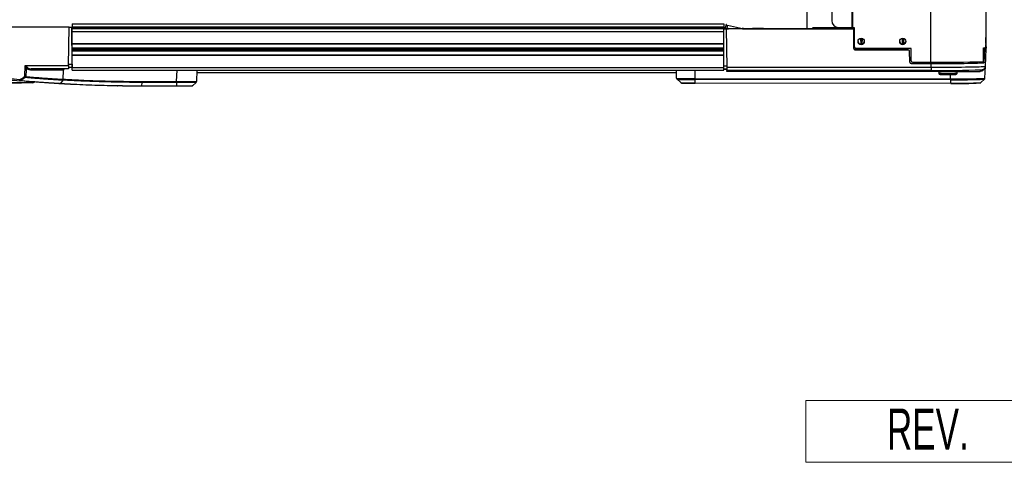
# Model space of a CAD drawing. Header units: millimetres. Extents: x 0 to 420, y 0 to 297.
# Tile 18 of 62: x 177 to 225, y 66 to 88. Entities that reach past the tile are written whole.
import ezdxf
from ezdxf.enums import TextEntityAlignment as Align

# ---------------------------------------------------------------- set-up
doc = ezdxf.new("R2010")
doc.units = ezdxf.units.MM
doc.layers.add('CARTIGLIO', color=140, linetype='Continuous')
doc.styles.add('SLDTEXTSTYLE0', font='TXT', dxfattribs={"width": 0.638298})

# ---------------------------------------------------------------- blocks, each defined once
blk = doc.blocks.new('SW_NOTE_0_27')
at = {"layer": 'CARTIGLIO', "color": 0, "insert": (2.34, 2.578), "char_height": 2, "attachment_point": 2, "style": 'SLDTEXTSTYLE0'}
blk.add_mtext('REV.', dxfattribs=at)
blk = doc.blocks.new('Cartiglio ALUSIC')
at = {"color": 161, "linetype": 'Continuous', "lineweight": 18}
for p, q in [((113.971, 150.999), (113.971, 153.999)), ((113.971, 153.999), (313.621, 153.999)), ((113.971, 150.999), (313.621, 150.999))]:
    blk.add_line(p, q, dxfattribs=at)
at = {"layer": 'CARTIGLIO', "color": 140}
blk.add_blockref('SW_NOTE_0_27', (117.568, 151.037), dxfattribs=at)
at = {"layer": 'CARTIGLIO', "color": 140, "style": 'SLDTEXTSTYLE0', "width": 0.638298}
for tag, p in [('AUTOATTR8', (219.244, 110.003)), ('AUTOATTR9', (218.122, 100.423)), ('AUTOATTR0', (249.033, 100.312))]:
    blk.add_attdef(tag, text='', height=4, dxfattribs=at).set_placement(p, align=Align.TOP_CENTER)
at = {"layer": 'CARTIGLIO', "color": 140}
for tag in ['AUTOATTR13', 'AUTOATTR12', 'AUTOATTR11', 'AUTOATTR10', 'AUTOATTR7', 'AUTOATTR6', 'AUTOATTR5', 'AUTOATTR4', 'AUTOATTR3', 'AUTOATTR2', 'AUTOATTR1']:
    blk.add_attdef(tag, (0, 0), '', height=4, dxfattribs=at)

msp = doc.modelspace()

# ---------------------------------------------------------------- linework, layer by layer
at = {"color": 7, "linetype": 'Continuous', "lineweight": 25}
for p, q in [((221.24362, 126.01976), (221.24362, 85.64235)), ((223.94486, 124.94086), (223.94486, 86.81554)), ((215.22135, 124.3986), (215.22135, 87.31309)), ((217.41433, 124.3318), (217.41433, 87.33042)), ((217.44716, 124.33175), (217.44716, 87.33037)), ((216.43304, 123.99721), (216.43304, 87.67104)), ((179.27774, 87.34774), (175.39354, 87.34774)), ((179.24528, 85.48769), (179.27774, 87.34774)), ((179.27774, 87.34774), (179.4128, 87.34774)), ((179.42845, 85.55522), (179.4128, 87.34774)), ((179.4299, 87.51657), (211.16949, 87.51657)), ((179.4299, 87.51657), (179.4299, 87.36751)), ((179.4299, 87.36751), (211.16949, 87.36751)), ((179.4299, 87.36751), (179.4299, 87.35594)), ((179.4299, 87.35594), (211.16949, 87.35594)), ((179.4299, 87.35594), (179.4299, 87.28021)), ((211.16949, 87.51657), (211.16949, 87.36751)), ((211.16949, 87.36751), (211.16949, 87.35594)), ((211.16949, 87.35594), (211.16949, 87.294)), ((211.2808, 87.4848), (211.25272, 87.3527)), ((211.25272, 87.30792), (211.2808, 87.44001)), ((211.25272, 87.30792), (211.25272, 87.3527)), ((211.2808, 87.44001), (211.2808, 87.4848)), ((211.34685, 87.42479), (211.31877, 87.2927)), ((212.08749, 87.26739), (211.34685, 87.42479)), ((212.08749, 87.31417), (212.08749, 87.26739)), ((212.09783, 87.31309), (212.09783, 87.2663)), ((217.52941, 87.31345), (215.49428, 87.31345)), ((215.57192, 87.31368), (217.52941, 87.31368)), ((216.09532, 87.31698), (217.52941, 87.31698)), ((216.76557, 87.33242), (217.41433, 87.33042)), ((217.04469, 87.31698), (217.04469, 87.33156)), ((217.44716, 87.33037), (217.52941, 87.33037)), ((217.52941, 87.33037), (217.52941, 86.38508)), ((179.4299, 87.28021), (211.16949, 87.28021)), ((179.4299, 87.14515), (179.4299, 87.28021)), ((179.4299, 87.14515), (211.16949, 87.14515)), ((179.4299, 86.5475), (179.4299, 87.14515)), ((211.1524, 87.28021), (211.1524, 87.29133)), ((211.18616, 87.29706), (211.16949, 87.29706)), ((211.16949, 87.294), (211.18616, 87.294)), ((211.16949, 87.14515), (211.16949, 87.28021)), ((211.16949, 87.26336), (211.28746, 87.26336)), ((211.16949, 86.5475), (211.16949, 87.14515)), ((211.18611, 87.294), (211.18616, 87.29706)), ((211.18616, 87.294), (211.18616, 87.29706)), ((211.28746, 87.26336), (211.28746, 87.26218)), ((217.50031, 87.26218), (211.28746, 87.26218)), ((211.28746, 87.26218), (211.31998, 85.4006)), ((211.44686, 87.26548), (211.31877, 87.2927)), ((211.34149, 87.26666), (211.34149, 87.28787)), ((211.34306, 87.2664), (211.34232, 87.2877)), ((217.25066, 87.26548), (211.40898, 87.26548)), ((212.08749, 87.26739), (212.08708, 87.26548)), ((212.09783, 87.2663), (217.11491, 87.2663)), ((212.09783, 87.26548), (212.09783, 87.2663)), ((217.11491, 87.26548), (217.11491, 87.2663)), ((217.13878, 87.26647), (217.23019, 87.26807)), ((217.13878, 87.26647), (217.13878, 87.26548)), ((217.23019, 87.26807), (217.52941, 87.26807)), ((217.23019, 87.26548), (217.23019, 87.26807)), ((217.33149, 87.26689), (217.25066, 87.26548)), ((217.52941, 87.26689), (217.33149, 87.26689)), ((217.52941, 87.26395), (217.50031, 87.26395)), ((217.50031, 87.26395), (217.50031, 87.26218)), ((217.50857, 86.31792), (217.50031, 87.26395)), ((217.50857, 86.31687), (217.50031, 87.26218)), ((179.4299, 86.5475), (211.16949, 86.5475)), ((179.4299, 86.53062), (179.4299, 86.5475)), ((179.4299, 86.34176), (179.4299, 86.53062)), ((179.4299, 86.53062), (211.1588, 86.53062)), ((179.4299, 86.32983), (179.4299, 86.34176)), ((179.4299, 86.34176), (211.16044, 86.34176)), ((211.15865, 86.5475), (211.16354, 85.98699)), ((217.85893, 86.5044), (217.85411, 86.80653)), ((217.88058, 86.50478), (217.88058, 86.80648)), ((217.90696, 86.80175), (217.90228, 86.50832)), ((219.88486, 86.5044), (219.88004, 86.80653)), ((219.90651, 86.50478), (219.90651, 86.80648)), ((219.9329, 86.80175), (219.92821, 86.50832)), ((223.82601, 85.74318), (223.82601, 86.35087)), ((223.89084, 86.29769), (223.89034, 86.35528)), ((223.89084, 86.31859), (223.89052, 86.35529)), ((223.89052, 86.35529), (223.89084, 86.31921)), ((223.94486, 86.81554), (223.94486, 86.58907)), ((223.94486, 86.58907), (223.94486, 86.3647)), ((223.94486, 86.52485), (223.94675, 86.41662)), ((223.94675, 86.39276), (223.94486, 86.50102)), ((223.94486, 86.39276), (223.94675, 86.39276)), ((223.9474, 86.37993), (223.94792, 86.37901)), ((223.94792, 86.37901), (223.94792, 86.35087)), ((223.94792, 86.35087), (223.94792, 86.32465)), ((179.42548, 85.89582), (179.4299, 85.89582)), ((179.4299, 86.27918), (179.4299, 86.32983)), ((179.4299, 86.32983), (211.16055, 86.32983)), ((179.4299, 86.25532), (179.4299, 86.27918)), ((179.4299, 86.27918), (211.16099, 86.27918)), ((179.4299, 86.20466), (179.4299, 86.25532)), ((179.4299, 86.25532), (211.1612, 86.25532)), ((179.4299, 86.19273), (179.4299, 86.20466)), ((179.4299, 86.20466), (211.16164, 86.20466)), ((179.4299, 86.00387), (179.4299, 86.19273)), ((179.4299, 86.19273), (211.16175, 86.19273)), ((179.4299, 85.98936), (179.4299, 86.00387)), ((179.4299, 86.00387), (211.1634, 86.00387)), ((179.4299, 85.98699), (211.16949, 85.98699)), ((179.4299, 85.38934), (179.4299, 85.98699)), ((211.16949, 85.38934), (211.16949, 85.98699)), ((217.50857, 86.31687), (217.50857, 86.31792)), ((217.5761, 86.25098), (217.5761, 86.24998)), ((217.86297, 86.25098), (217.5761, 86.25098)), ((217.5761, 86.24998), (220.1529, 86.24998)), ((220.29819, 86.31756), (217.59694, 86.31756)), ((217.86297, 86.25098), (217.86191, 86.31756)), ((217.88058, 86.25129), (217.86297, 86.25098)), ((217.88058, 86.25129), (217.88058, 86.31756)), ((217.89818, 86.25098), (217.88058, 86.25129)), ((217.89924, 86.31756), (217.89818, 86.25098)), ((219.88891, 86.25098), (217.89818, 86.25098)), ((219.88891, 86.25098), (219.88784, 86.31756)), ((219.90651, 86.25129), (219.88891, 86.25098)), ((219.90651, 86.25129), (219.90651, 86.31756)), ((219.92411, 86.25098), (219.90651, 86.25129)), ((219.92517, 86.31756), (219.92411, 86.25098)), ((220.1529, 86.25098), (219.92411, 86.25098)), ((220.1529, 86.24998), (220.1529, 86.25098)), ((220.22042, 86.18463), (220.22042, 86.18368)), ((220.22989, 85.64202), (220.22042, 86.18463)), ((220.22989, 85.64149), (220.22042, 86.18368)), ((220.29819, 85.70987), (220.29819, 86.31756)), ((223.82601, 86.28559), (223.8735, 86.28559)), ((223.88814, 86.29559), (223.88671, 86.29557)), ((223.89084, 86.31921), (223.89083, 86.31921)), ((223.89084, 86.32465), (223.89084, 86.31921)), ((223.94792, 86.32465), (223.89084, 86.32465)), ((223.89084, 86.31859), (223.89084, 86.29769)), ((223.91824, 85.44661), (223.94792, 86.29651)), ((223.94792, 86.29651), (223.94792, 86.32465)), ((177.12789, 84.94254), (177.14576, 85.48769)), ((177.14576, 85.48769), (179.24528, 85.48769)), ((179.24528, 85.48769), (179.24238, 85.32181)), ((179.4299, 85.38934), (179.24356, 85.38934)), ((179.24645, 85.55522), (179.42845, 85.55522)), ((179.42845, 85.55522), (179.4299, 85.38934)), ((179.4299, 85.38934), (211.16949, 85.38934)), ((179.4299, 85.25428), (179.4299, 85.38934)), ((211.16949, 85.46926), (211.31878, 85.46926)), ((211.16949, 85.25428), (211.16949, 85.38934)), ((211.31998, 85.4006), (221.28205, 85.4006)), ((220.22989, 85.64149), (220.22989, 85.64202)), ((220.29741, 85.57567), (220.29741, 85.57519)), ((220.29741, 85.57567), (220.46311, 85.57567)), ((220.29741, 85.57519), (221.28205, 85.57519)), ((220.36572, 85.64235), (221.24362, 85.64235)), ((220.46078, 85.64235), (220.46311, 85.57567)), ((220.46315, 85.57849), (220.46092, 85.64235)), ((221.6511, 85.59652), (220.46226, 85.60407)), ((220.46239, 85.60031), (221.5819, 85.5932)), ((220.46311, 85.57567), (220.46311, 85.57849)), ((220.46311, 85.57849), (221.28205, 85.57849)), ((221.28205, 85.4006), (221.28205, 85.57519)), ((221.28205, 85.4006), (221.28205, 85.24063)), ((221.62611, 85.59184), (221.62589, 85.57891)), ((221.8223, 85.64344), (221.8223, 85.59109)), ((222.36255, 85.59109), (222.36255, 85.64658)), ((222.55886, 85.58475), (222.55874, 85.59184)), ((223.38785, 85.59934), (223.39, 85.66087)), ((223.52526, 85.66426), (223.52316, 85.60389)), ((223.52355, 85.60391), (223.52566, 85.66427)), ((223.59326, 85.66624), (223.59119, 85.60685)), ((223.64991, 85.61011), (223.65092, 85.66811)), ((223.64994, 85.61012), (223.65095, 85.66811)), ((223.84634, 85.61018), (223.65091, 85.61018)), ((223.89701, 84.86422), (223.91735, 85.44653)), ((178.99936, 85.25664), (177.39102, 85.25664)), ((179.24238, 85.32181), (177.43833, 85.32181)), ((178.98845, 84.81722), (178.99936, 85.25664)), ((179.4299, 85.25428), (211.16949, 85.25428)), ((184.51807, 84.70809), (184.53714, 85.25428)), ((185.50533, 85.25428), (185.48626, 84.70809)), ((185.50165, 85.14887), (208.86507, 85.14887)), ((208.87509, 84.86194), (208.86139, 85.25428)), ((209.76073, 85.25428), (209.76135, 84.84578)), ((211.32158, 85.30929), (211.16949, 85.30929)), ((211.17005, 85.29256), (211.16949, 85.29256)), ((211.17008, 85.28926), (211.16949, 85.28926)), ((211.17006, 85.29161), (211.17008, 85.28926)), ((211.3219, 85.2915), (211.17006, 85.29161)), ((221.28205, 85.24063), (211.32282, 85.24063)), ((221.63216, 85.1836), (211.32453, 85.19145)), ((221.62955, 85.19841), (221.64559, 85.10744)), ((222.22514, 84.83629), (222.22482, 85.04545)), ((222.53926, 85.10744), (222.5553, 85.19841)), ((175.54733, 84.63299), (176.96548, 84.63299)), ((177.49634, 84.6465), (176.08827, 84.6465)), ((176.96548, 84.63299), (176.96548, 84.6465)), ((178.8551, 84.61331), (178.85385, 84.61182)), ((178.97433, 84.76463), (178.8551, 84.61331)), ((178.97817, 84.77059), (178.97433, 84.76463)), ((178.9884, 84.81305), (178.98845, 84.81722)), ((182.80765, 84.47767), (182.80881, 84.47767)), ((184.5065, 84.47767), (182.80881, 84.47767)), ((182.81738, 84.66107), (182.80965, 84.49581)), ((182.80965, 84.49581), (182.81081, 84.49581)), ((182.81081, 84.49581), (184.50847, 84.49581)), ((184.5162, 84.66107), (182.81738, 84.66107)), ((182.81832, 84.7081), (184.51713, 84.7081)), ((184.5162, 84.66107), (184.50847, 84.49581)), ((185.28649, 84.49476), (185.46591, 84.66206)), ((208.89668, 84.81462), (208.89653, 84.81492)), ((208.89668, 84.81462), (209.07386, 84.64945)), ((209.76135, 84.84578), (222.22514, 84.83629)), ((222.22608, 84.78964), (209.76229, 84.79913)), ((209.76229, 84.79913), (209.77002, 84.637)), ((209.77002, 84.637), (222.23381, 84.6275)), ((222.23581, 84.61016), (209.77203, 84.61966)), ((222.23381, 84.6275), (222.22608, 84.78964)), ((223.69812, 84.65151), (223.8753, 84.81668))]:
    msp.add_line(p, q, dxfattribs=at)
at = {"color": 7, "linetype": 'Continuous', "lineweight": 25, "flags": 128}
for points in [[(212.57055, 87.28575), (212.58255, 87.28436), (212.61749, 87.28309), (212.67225, 87.28206), (212.74198, 87.28136), (212.82049, 87.28105), (212.90078, 87.28115), (212.97573, 87.28167), (213.03869, 87.28254), (213.08405, 87.2837), (213.10778, 87.28505), (213.10778, 87.28645), (213.08405, 87.28779), (213.03869, 87.28896), (212.97573, 87.28983), (212.90078, 87.29034), (212.82049, 87.29045), (212.74198, 87.29014), (212.67225, 87.28943), (212.61749, 87.2884), (212.58255, 87.28714), (212.57055, 87.28575)], [(223.8735, 86.28559), (223.86014, 85.95308), (223.84634, 85.61018)], [(221.28205, 85.4006), (221.54044, 85.40082), (221.79635, 85.40148), (222.0473, 85.40258), (222.29088, 85.4041), (222.52474, 85.40603), (222.74664, 85.40835), (222.95443, 85.41104), (223.14612, 85.41408), (223.31985, 85.41742), (223.47396, 85.42105), (223.60696, 85.42492), (223.71757, 85.429), (223.80472, 85.43325), (223.86758, 85.43763), (223.90554, 85.4421), (223.91824, 85.44661)], [(222.36255, 85.59847), (222.42263, 85.59758), (222.48961, 85.5961), (222.53522, 85.59439), (222.557, 85.59254), (222.55377, 85.59065), (222.52571, 85.58883), (222.47433, 85.58717), (222.4024, 85.58576), (222.31378, 85.58467), (222.21324, 85.58398), (222.10621, 85.5837), (221.99843, 85.58387), (221.89571, 85.58446), (221.80358, 85.58545), (221.727, 85.58678), (221.67008, 85.58839), (221.6359, 85.59018), (221.62629, 85.59206), (221.62629, 85.59206)], [(221.8223, 85.59258), (221.81892, 85.59184), (221.83108, 85.59043), (221.86645, 85.58915), (221.9219, 85.5881), (221.9925, 85.58739), (222.07199, 85.58708), (222.15329, 85.58718), (222.22918, 85.5877), (222.29292, 85.58859), (222.33884, 85.58977), (222.36287, 85.59113), (222.36287, 85.59255), (222.36255, 85.59258)], [(177.18705, 85.36601), (177.18417, 85.27836), (177.17309, 84.94136)], [(181.64274, 84.4899), (181.64815, 84.48827), (181.65454, 84.48754)]]:
    msp.add_lwpolyline(points, dxfattribs=at)
at = {"color": 7, "linetype": 'Continuous', "lineweight": 25}
for centre in [(217.86707, 86.65515), (219.89301, 86.65515)]:
    msp.add_circle(centre, 0.15194, dxfattribs=at)
for centre, radius, start, end in [((211.51083, 88.27738), 1.00323, 255.091265, 258.963322), ((211.25303, 87.259), 0.2275, 77.476893, 82.990151), ((211.53891, 88.40947), 1.00323, 255.091265, 258.963322), ((216.76934, 87.6687), 0.3363, 179.600639, 269.35761), ((217.44706, 98.01772), 10.68736, 269.824501, 270.00053), ((212.09783, 87.31605), 0.04975, 258.001799, 270.000016), ((217.11637, 88.71601), 1.44971, 269.942353, 270.886018), ((217.59694, 86.38508), 0.06753, 180.004364, 270.004363), ((217.86707, 86.65612), 0.15194, 180.007023, 359.992977), ((219.893, 86.65612), 0.15194, 180.007023, 359.992977), ((223.83829, 86.76293), 0.41225, 268.292489, 284.981952), ((217.5761, 86.31851), 0.06753, 180.5, 270), ((220.1529, 86.18345), 0.06753, 1, 90), ((223.80102, 86.73183), 0.44507, 273.218955, 281.101508), ((223.88074, 86.49539), 0.20992, 268.024788, 288.665521), ((223.88761, 86.29906), 0.00351, 278.729071, 336.967963), ((177.28852, 85.27782), 0.13444, 114.72862, 139.007325), ((220.29741, 85.6432), 0.06753, 181, 270), ((220.36571, 85.70988), 0.06753, 180.004364, 270.004363), ((221.65503, 154.8526), 69.21147, 269.659419, 271.7804326), ((221.73601, 146.28328), 60.70979, 269.5715659, 271.9920525), ((221.70038, 142.86084), 57.28387, 269.58158, 271.951313), ((221.9427, 75.44874), 10.15045, 90.679652, 91.216475), ((182.80881, 152.00754), 67.46351, 264.0177324, 264.9565123), ((177.22898, 87.95285), 3.01201, 268.076651, 268.936676), ((181.26366, 87.25531), 4.73852, 209.214452, 209.897158), ((177.08587, 84.94581), 0.08733, 323.138823, 357.078297), ((177.45001, 85.26358), 0.05939, 101.345487, 186.713793), ((221.75542, 135.44737), 50.20897, 269.459813, 272.239117), ((222.09228, 94.89073), 9.70335, 267.266656, 272.735073), ((222.09268, 94.47282), 9.37601, 267.266877, 272.730045), ((222.091, 94.18161), 9.13837, 267.634934, 272.387623), ((222.49228, 138.33306), 53.14962, 270.065095, 271.262872), ((223.76953, 85.19536), 0.10587, 131.127326, 179.461824), ((182.80881, 152.00872), 67.53105, 264.0177324, 264.9565123), ((166.17244, 85.73356), 10.74569, 354.690142, 355.043957), ((176.87279, 84.77748), 0.03835, 268.855211, 326.192774), ((181.26302, 87.15814), 4.97643, 208.2169, 208.860226), ((177.49634, 84.81533), 0.16883, 270, 304.940729), ((182.75001, 84.49337), 0.06085, 345.055159, 2.307116), ((183.41516, 84.71325), 1.10291, 357.287952, 359.732262), ((185.41877, 84.71045), 0.06753, 312.998305, 357.99991), ((209.5558, 97.88533), 13.04117, 267.007982, 270.903128), ((209.54613, 96.91467), 12.11747, 266.927724, 271.02214), ((209.60342, 94.78571), 10.15008, 267.009383, 270.940481), ((209.61806, 94.39911), 9.78066, 267.082374, 270.901968), ((210.84195, 84.84411), 1.08059, 179.910967, 182.385232), ((209.82192, 84.63423), 0.05197, 176.944643, 196.275401), ((222.66673, 108.45367), 23.62151, 268.928822, 272.985486), ((223.30573, 84.83461), 1.08059, 179.910967, 182.385232), ((222.63427, 110.24464), 25.45827, 269.081297, 272.794023), ((222.28571, 84.62473), 0.05197, 176.944643, 196.275401), ((222.60631, 106.57388), 21.94954, 269.027587, 272.851177), ((222.5808, 108.22683), 23.61919, 269.163087, 272.587036)]:
    msp.add_arc(centre, radius, start, end, dxfattribs=at)
for centre, major_axis, ratio, start_param, end_param in [((211.40906, 87.26666), (0.06757, 0), 0.01745239, 3.14159228, 4.71117063), ((222.05547, 120.40722), (-1.68248, 136.22723), 0.01068927, 4.45915731, 4.45962546), ((222.01045, 134.96604), (-1.59191, 128.99123), 0.01068927, 4.32536076, 4.32585846), ((223.89025, 86.39217), (-0.00059, 0.06753), 0.00015229, 3.15904462, 4.13475609), ((223.94674, 86.41839), (-0.00118, 0.06753), 0.00030454, 1.59697095, 3.15904063), ((223.94674, 86.39217), (-0.00118, 0.06753), 0.00030454, 3.15904063, 4.72111031), ((217.5761, 86.31746), (0.06753, 0), 0.99923824, 3.1503193, 4.71238898), ((220.1529, 86.1825), (0.06753, 0), 0.99923824, 0.01745329, 1.57079633), ((211.31987, 85.40944), (-0.00295, 0.16883), 0.00030454, 1.62315089, 3.15904063), ((220.29741, 85.64267), (0.06753, 0), 0.99923824, 3.15904595, 4.71238898), ((222.01308, 81.84609), (0.20499, 17.16429), 0.02840749, 1.35105479, 1.35191373), ((211.17008, 85.28808), (-0.00059, 0.06753), 0.00015244, 4.76476404, 5.03196946), ((211.32459, 85.18615), (-0.00177, 0.1013), 0.00030482, 4.76475993, 5.2802876)]:
    msp.add_ellipse(centre, major_axis=major_axis, ratio=ratio, start_param=start_param, end_param=end_param, dxfattribs=at)
for points, knots in [([(223.94294, 86.54861), (223.94198, 86.55125), (223.94019, 86.55617), (223.93695, 86.58318), (223.93483, 86.61225), (223.93349, 86.63834), (223.93265, 86.66715), (223.93239, 86.69759), (223.93264, 86.72813), (223.93347, 86.75723), (223.93481, 86.78391), (223.93696, 86.8142), (223.94017, 86.84358), (223.94198, 86.8494), (223.94293, 86.85245)], [0, 0, 0, 0, 0.13339157, 0.24917048, 0.3133152, 0.37469721, 0.43601395, 0.49997115, 0.56370773, 0.62493612, 0.68638534, 0.75075628, 0.86932298, 1, 1, 1, 1]), ([(223.94293, 86.85245), (223.94352, 86.84958), (223.94469, 86.84389), (223.94481, 86.82496), (223.94486, 86.81554)], [0, 0, 0, 0, 0.5025423, 1, 1, 1, 1]), ([(223.94486, 86.58907), (223.94481, 86.57903), (223.94469, 86.55906), (223.94352, 86.55208), (223.94294, 86.54861)], [0, 0, 0, 0, 0.502580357, 1, 1, 1, 1]), ([(177.18705, 85.36601), (177.1788, 85.39116), (177.1657, 85.43108), (177.15121, 85.47212), (177.14585, 85.48744), (177.14576, 85.48769)], [0, 0, 0, 0, 0.62622369, 0.99380864, 1, 1, 1, 1]), ([(177.14576, 85.48769), (177.14592, 85.48753), (177.15714, 85.47646), (177.18749, 85.44675), (177.21497, 85.41803), (177.23228, 85.39994)], [0, 0, 0, 0, 0.005355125, 0.373411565, 1, 1, 1, 1]), ([(177.23228, 85.39994), (177.24055, 85.39201), (177.26842, 85.36528), (177.33808, 85.33105), (177.40065, 85.32528), (177.43833, 85.32181)], [0, 0, 0, 0, 0.14370423, 0.48449872, 1, 1, 1, 1]), ([(221.5819, 85.5932), (221.58265, 85.59319), (221.58645, 85.59317), (221.59599, 85.59309), (221.60976, 85.59289), (221.62181, 85.59257), (221.62624, 85.59227), (221.62628, 85.5921), (221.62629, 85.59206)], [0, 0, 0, 0, 0.02891816, 0.14487462, 0.37867251, 0.6483323, 0.91807664, 1, 1, 1, 1]), ([(221.72721, 85.5969), (221.72189, 85.5968), (221.71125, 85.59661), (221.68956, 85.59646), (221.66869, 85.59643), (221.65624, 85.5965), (221.6511, 85.59652)], [0, 0, 0, 0, 0.27012616, 0.54025055, 0.81039332, 1, 1, 1, 1]), ([(223.73392, 85.27798), (223.74189, 85.27872), (223.75767, 85.28019), (223.7761, 85.28347), (223.79847, 85.28927), (223.82373, 85.29915), (223.85549, 85.31843), (223.88771, 85.35138), (223.91307, 85.39769), (223.91655, 85.43387), (223.91834, 85.4525)], [0, 0, 0, 0, 0.20847322, 0.41247269, 0.52749598, 0.61383603, 0.69890663, 0.7925617, 0.89317426, 1, 1, 1, 1]), ([(223.80539, 85.67454), (223.80827, 85.67649), (223.81369, 85.68016), (223.82027, 85.69511), (223.82459, 85.71699), (223.82552, 85.7341), (223.82601, 85.74318)], [0, 0, 0, 0, 0.2679569, 0.50296413, 0.73634408, 1, 1, 1, 1]), ([(176.87796, 84.80523), (176.91977, 84.82784), (177.00338, 84.87306), (177.08639, 84.91938), (177.12789, 84.94254)], [0, 0, 0, 0, 0.50001884, 1, 1, 1, 1]), ([(177.17309, 84.94136), (177.29735, 84.93119), (177.54589, 84.91085), (177.89646, 84.88445), (178.22557, 84.86109), (178.52451, 84.84126), (178.78127, 84.82522), (178.92437, 84.81676), (178.98838, 84.81305), (178.9884, 84.81305)], [0, 0, 0, 0, 0.15631003, 0.3126199, 0.48667498, 0.65766946, 0.82896324, 0.9999575, 1, 1, 1, 1]), ([(177.39102, 85.25664), (177.35349, 85.26157), (177.2903, 85.26986), (177.22165, 85.3189), (177.19516, 85.35496), (177.18705, 85.36601)], [0, 0, 0, 0, 0.503581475, 0.847892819, 1, 1, 1, 1]), ([(179.07149, 85.32181), (179.06283, 85.32098), (179.04551, 85.31933), (179.02272, 85.30627), (179.00663, 85.28739), (179.00019, 85.26953), (178.99953, 85.25932), (178.99936, 85.25664)], [0, 0, 0, 0, 0.24152506, 0.48345264, 0.71333447, 0.9248009, 1, 1, 1, 1]), ([(221.58769, 85.2493), (221.59018, 85.24829), (221.59674, 85.24565), (221.61041, 85.23603), (221.62374, 85.21973), (221.62754, 85.20518), (221.6295, 85.19769)], [0, 0, 0, 0, 0.149968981, 0.394698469, 0.688152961, 1, 1, 1, 1]), ([(221.64576, 85.1066), (221.64576, 85.10657), (221.6458, 85.09904), (221.65252, 85.08616), (221.66348, 85.07115), (221.67578, 85.06161), (221.68673, 85.0562), (221.69482, 85.0536), (221.69951, 85.05251), (221.70131, 85.05222), (221.70193, 85.05213)], [0, 0, 0, 0, 0.00100388, 0.23545771, 0.42621101, 0.58893189, 0.72554686, 0.83502765, 0.9433291, 1, 1, 1, 1]), ([(222.48612, 85.05276), (222.48816, 85.05322), (222.49243, 85.0542), (222.50414, 85.05869), (222.5189, 85.06841), (222.53273, 85.08538), (222.53953, 85.10387), (222.5401, 85.11552), (222.54029, 85.11919)], [0, 0, 0, 0, 0.1169083, 0.24504978, 0.4278682, 0.65297515, 0.89050855, 1, 1, 1, 1]), ([(222.55428, 85.18671), (222.55516, 85.19501), (222.55676, 85.21005), (222.56751, 85.22809), (222.57931, 85.23982), (222.58995, 85.24643), (222.59481, 85.24834), (222.59657, 85.24903)], [0, 0, 0, 0, 0.29486161, 0.53415693, 0.73452876, 0.90350177, 1, 1, 1, 1]), ([(223.89096, 85.36264), (223.88908, 85.35579), (223.87742, 85.31324), (223.82723, 85.25987), (223.75027, 85.20868), (223.69277, 85.2005), (223.66367, 85.19636)], [0, 0, 0, 0, 0.07882007, 0.48956653, 0.74169814, 1, 1, 1, 1]), ([(178.81923, 84.59562), (178.79818, 84.59687), (178.71826, 84.60163), (178.55355, 84.61174), (178.30115, 84.6281), (178.00656, 84.64837), (177.67132, 84.67311), (177.29814, 84.70236), (177.01728, 84.7266), (176.87203, 84.73914)], [0, 0, 0, 0, 0.05485942, 0.20824538, 0.3616315, 0.5223732, 0.67789741, 0.83342212, 1, 1, 1, 1]), ([(177.15574, 84.89342), (177.11405, 84.87027), (177.03066, 84.82395), (176.94666, 84.77875), (176.90466, 84.75614)], [0, 0, 0, 0, 0.49993989, 1, 1, 1, 1]), ([(176.90466, 84.75614), (177.05094, 84.7436), (177.33381, 84.71934), (177.70963, 84.69009), (178.04724, 84.66537), (178.34388, 84.64511), (178.5981, 84.62878), (178.7596, 84.61895), (178.83729, 84.61437), (178.8551, 84.61331)], [0, 0, 0, 0, 0.16811617, 0.32508602, 0.48205543, 0.64429853, 0.79912299, 0.95394733, 1, 1, 1, 1]), ([(178.97433, 84.76463), (178.92418, 84.76757), (178.82388, 84.77343), (178.64145, 84.78461), (178.43566, 84.79778), (178.17966, 84.81494), (177.87779, 84.83642), (177.52808, 84.86284), (177.28009, 84.88321), (177.15574, 84.89342)], [0, 0, 0, 0, 0.12808661, 0.25617325, 0.38634783, 0.51652245, 0.68942454, 0.8442607, 1, 1, 1, 1]), ([(178.85385, 84.61182), (178.84932, 84.60757), (178.83969, 84.59855), (178.82751, 84.59555), (178.82058, 84.59555), (178.81932, 84.59562), (178.81923, 84.59562)], [0, 0, 0, 0, 0.42072111, 0.89458838, 0.9925788, 1, 1, 1, 1]), ([(182.80765, 84.47767), (182.54689, 84.47857), (181.88934, 84.48085), (181.03359, 84.49905), (180.04234, 84.53232), (179.37032, 84.56362), (178.89677, 84.59112), (178.81923, 84.59562)], [0, 0, 0, 0, 0.19601806, 0.49428855, 0.64339354, 0.94161219, 1, 1, 1, 1]), ([(178.85385, 84.61182), (178.85387, 84.61182), (178.92089, 84.60788), (179.38385, 84.5814), (180.04515, 84.55037), (181.03612, 84.51717), (181.89161, 84.49897), (182.54897, 84.49671), (182.80965, 84.49581)], [0, 0, 0, 0, 0.00001442, 0.05089338, 0.35148568, 0.50177742, 0.80242185, 1, 1, 1, 1]), ([(178.9884, 84.81305), (178.98799, 84.80653), (178.98716, 84.7935), (178.98254, 84.77948), (178.97927, 84.77282), (178.97817, 84.77059)], [0, 0, 0, 0, 0.39955767, 0.79806579, 1, 1, 1, 1]), ([(182.81738, 84.66107), (182.61909, 84.6616), (182.0242, 84.66318), (181.03282, 84.68138), (179.95158, 84.71939), (179.26691, 84.7541), (178.97843, 84.77057), (178.97817, 84.77059)], [0, 0, 0, 0, 0.15486045, 0.46459041, 0.77432041, 0.99979929, 1, 1, 1, 1]), ([(178.98845, 84.81722), (179.27459, 84.80198), (179.95646, 84.76566), (181.03504, 84.72864), (182.02569, 84.7102), (182.62017, 84.70862), (182.81832, 84.7081)], [0, 0, 0, 0, 0.22433869, 0.53460502, 0.84487137, 1, 1, 1, 1]), ([(181.63443, 84.48789), (181.64168, 84.48776), (181.65315, 84.48756), (181.65417, 84.48754), (181.65454, 84.48754)], [0, 0, 0, 0, 0.63147186, 1, 1, 1, 1]), ([(185.24156, 84.47767), (185.23342, 84.47767), (185.22095, 84.47767), (185.128, 84.47767), (184.98857, 84.47767), (184.76427, 84.47767), (184.59242, 84.47767), (184.5065, 84.47767)], [0, 0, 0, 0, 0.22055615, 0.33820298, 0.55867094, 0.77936626, 1, 1, 1, 1]), ([(184.50847, 84.49581), (184.50847, 84.49581), (184.55414, 84.49577), (184.64531, 84.49569), (184.77714, 84.49559), (184.90025, 84.49553), (185.04805, 84.49548), (185.19509, 84.49551), (185.27509, 84.49564), (185.28761, 84.49577), (185.28761, 84.49581), (185.28761, 84.49581)], [0, 0, 0, 0, 0.00000327, 0.1105476, 0.22109252, 0.33165345, 0.44221475, 0.66232878, 0.88239995, 0.99999673, 1, 1, 1, 1]), ([(184.51684, 84.66106), (184.51663, 84.66106), (184.51642, 84.66106), (184.5162, 84.66106), (184.5162, 84.66106)], [0, 0, 0, 0, 0.99372571, 1, 1, 1, 1]), ([(185.46482, 84.66106), (185.46402, 84.66088), (185.46169, 84.66034), (185.43611, 84.6596), (185.38038, 84.65896), (185.29804, 84.65857), (185.18956, 84.65842), (185.05438, 84.65858), (184.9004, 84.65904), (184.73783, 84.65976), (184.6095, 84.66047), (184.53538, 84.66094), (184.51684, 84.66106)], [0, 0, 0, 0, 0.0582884, 0.1687334, 0.27917811, 0.38960805, 0.5000379, 0.62108268, 0.74212763, 0.85264156, 0.96315578, 1, 1, 1, 1]), ([(184.51713, 84.7081), (184.51724, 84.7081), (184.51755, 84.7081), (184.51786, 84.70809), (184.51807, 84.70809)], [0, 0, 0, 0, 0.341285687, 1, 1, 1, 1]), ([(184.51807, 84.70809), (184.53699, 84.70795), (184.6127, 84.70737), (184.74378, 84.7065), (184.90987, 84.70561), (185.06717, 84.70506), (185.20527, 84.70486), (185.31608, 84.70503), (185.40016, 84.70551), (185.45704, 84.70631), (185.48312, 84.70721), (185.48545, 84.70787), (185.48626, 84.70809)], [0, 0, 0, 0, 0.03683633, 0.14734674, 0.25785685, 0.37890954, 0.49996205, 0.61039975, 0.72083755, 0.83127913, 0.94172098, 1, 1, 1, 1]), ([(208.87505, 84.8643), (208.87615, 84.85518), (208.87806, 84.83928), (208.88851, 84.82229), (208.89562, 84.81611), (208.89804, 84.81401)], [0, 0, 0, 0, 0.46983218, 0.81924671, 1, 1, 1, 1]), ([(209.07543, 84.64857), (209.07649, 84.64748), (209.08089, 84.64291), (209.08936, 84.63837), (209.09475, 84.63619), (209.09714, 84.63522)], [0, 0, 0, 0, 0.14897853, 0.62351373, 1, 1, 1, 1]), ([(223.65979, 84.63305), (223.66039, 84.63313), (223.66452, 84.6337), (223.67133, 84.63566), (223.6873, 84.64204), (223.69493, 84.64931), (223.69742, 84.65168)], [0, 0, 0, 0, 0.09256646, 0.6391867, 0.88205306, 1, 1, 1, 1]), ([(223.8731, 84.8148), (223.87326, 84.81491), (223.87786, 84.81802), (223.88873, 84.83142), (223.8962, 84.8502), (223.89685, 84.86274), (223.89705, 84.86658)], [0, 0, 0, 0, 0.01396343, 0.39800288, 0.81579541, 1, 1, 1, 1])]:
    msp.add_open_spline(points, degree=3, knots=knots, dxfattribs=at)
for points in [[(182.80966, 84.49581), (182.80952, 84.4931), (182.80923, 84.48767), (182.80873, 84.48205), (182.8082, 84.47836), (182.80783, 84.4779), (182.80765, 84.47767)], [(182.81738, 84.66107), (182.81752, 84.66426), (182.81779, 84.67066), (182.81807, 84.68229), (182.81827, 84.69487), (182.8183, 84.70369), (182.81832, 84.7081)], [(184.50847, 84.49581), (184.50833, 84.4931), (184.50805, 84.48767), (184.50757, 84.48205), (184.50704, 84.47836), (184.50668, 84.4779), (184.5065, 84.47767)], [(184.5162, 84.66107), (184.51633, 84.66426), (184.5166, 84.67066), (184.51689, 84.68229), (184.51708, 84.69487), (184.51712, 84.70369), (184.51713, 84.7081)], [(185.28761, 84.49581), (185.28437, 84.4931), (185.27788, 84.48767), (185.26643, 84.48205), (185.25423, 84.47836), (185.24578, 84.4779), (185.24156, 84.47767)]]:
    msp.add_open_spline(points, degree=3, dxfattribs=at)

# ---------------------------------------------------------------- block references
at = {"color": 7, "linetype": 'Continuous'}
msp.add_blockref('Cartiglio ALUSIC', (101.2063, -84.82804), dxfattribs=at)

doc.saveas('drawing.dxf')
